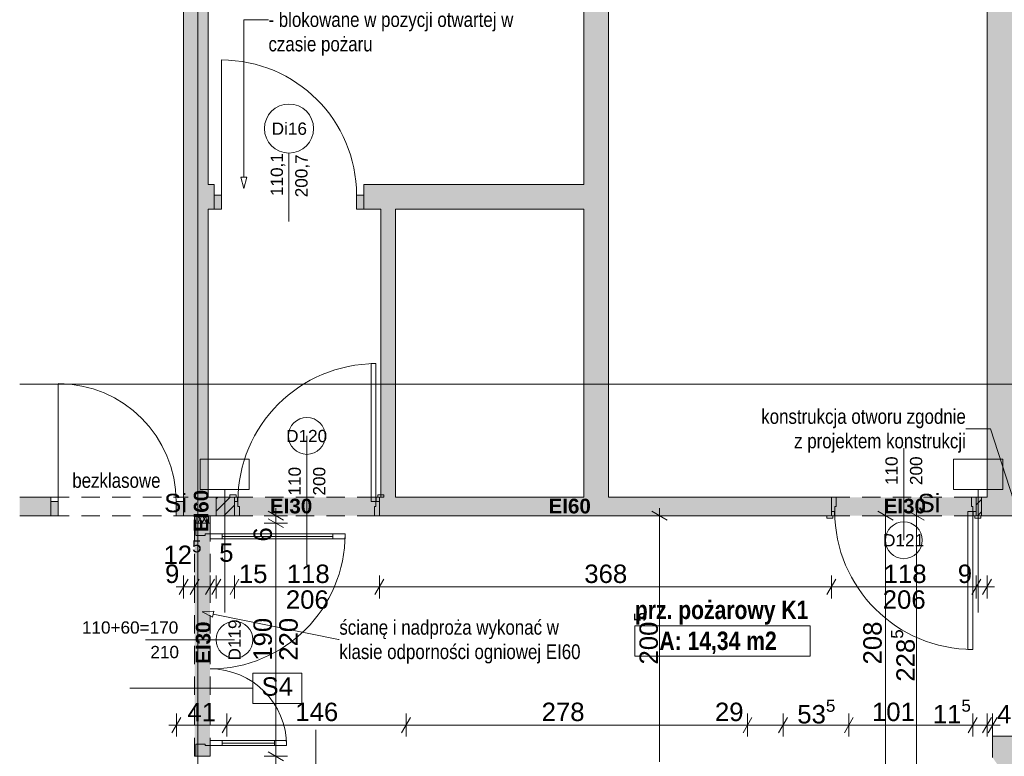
# Paper-space layout 'A-39 RZUT - PIĘTRO 9' of a CAD drawing. Header units: millimetres. Extents: x 0 to 1767, y 0 to 586.
# Tile 16 of 20: x 550 to 710, y 270 to 390. Entities that reach past the tile are written whole.
import ezdxf
from ezdxf.xclip import XClip

# ---------------------------------------------------------------- set-up
doc = ezdxf.new("R2010")
doc.units = ezdxf.units.MM
doc.header["$MEASUREMENT"] = 0
doc.header["$XCLIPFRAME"] = 0
doc.linetypes.add('DASHDOTX2', pattern=[1000, 500, -250, 0, -250])
doc.linetypes.add('Przer. długie kreski', pattern=[2.5, 1.5, -1])
for name, color, linetype, lineweight, true_color in [('A_opis ścian_Nr_pióra__19', 7, 'Continuous', 5, 0x191919), ('A_opis_Nr_pióra__10', 7, 'Continuous', 13, 0x4b4b4b), ('A_opis_Nr_pióra__255', 7, 'Continuous', 15, 0x242424), ('A_opis_Nr_pióra__8', 7, 'Continuous', 13, 0x4c4c4c), ('A_osie_Nr_pióra__16', 7, 'Continuous', 5, 0x0f0f0f), ('A_ppoż proj_Nr_pióra__8', 7, 'Continuous', 13, 0x4c4c4c), ('A_ppoż_Nr_pióra__8', 7, 'Continuous', 13, 0x4c4c4c), ('A_ściany proj_Nr_pióra__21', 7, 'Continuous', 5, 0xb0b0b0), ('A_ściany_Nr_pióra__10', 7, 'Continuous', 13, 0x4b4b4b)]:
    doc.layers.add(name, color=color, linetype=linetype, lineweight=lineweight, true_color=true_color)
for name, color, linetype in [('A_podrys', 7, 'Continuous'), ('A_ppoż proj', 7, 'Continuous'), ('A_ściany', 7, 'Continuous'), ('A_ściany proj', 7, 'Continuous'), ('Drzwi Archicad', 7, 'Continuous')]:
    doc.layers.add(name, color=color, linetype=linetype)
for name, color, linetype, lineweight in [('A_strefy_Nr_pióra__1', 7, 'Continuous', 20), ('A_wymiary_Nr_pióra__1', 7, 'Continuous', 20), ('A_wymiary_Nr_pióra__2', 8, 'Continuous', 13), ('A_ściany proj_Nr_pióra__1', 7, 'Continuous', 20), ('A_ściany_Nr_pióra__1', 7, 'Continuous', 20), ('Drzwi Archicad_Nr_pióra__1', 7, 'Continuous', 20), ('Drzwi Archicad_Nr_pióra__3', 252, 'Continuous', 13), ('Znaczniki drzwi Archicada_Nr_pióra__3', 252, 'Continuous', 13)]:
    doc.layers.add(name, color=color, linetype=linetype, lineweight=lineweight)
doc.styles.add('STYL_AUTOMATYCZNY_1', font='arial.ttf')
doc.styles.add('STYL_AUTOMATYCZNY_2', font='ARIALN.TTF')
doc.styles.add('STYL_AUTOMATYCZNY_3', font='arial.ttf')
doc.styles.add('STYL_AUTOMATYCZNY_4', font='arial.ttf')
doc.styles.add('STYL_AUTOMATYCZNY_5', font='arial.ttf')
doc.styles.add('STYL_AUTOMATYCZNY_6', font='ARIALN.TTF')
pattern_1 = [(0, (-3499.6302, -631.401), (0, 2), [0, -2])]
pattern_2 = [(45, (-3499.6302, -631.401), (-0.9899495, 0.9899495), [])]

# ---------------------------------------------------------------- blocks, each defined once
blk = doc.blocks.new('Rysunek_2_2', base_point=(-3499.63, -631.4))
at = {"layer": 'A_ppoż proj', "linetype": 'Continuous', "lineweight": 0, "true_color": 0x121212}
for points in [[(581.98, 312.33), (581.98, 309.33), (608.54, 309.33), (608.54, 312.33)], [(682.14, 312.33), (682.14, 309.33), (706.6, 309.33), (706.6, 312.33)], [(580.96, 309.33), (578.46, 309.33), (578.46, 270.13), (580.96, 270.13)]]:
    blk.add_hatch(color=250, dxfattribs=at).paths.add_polyline_path(points)
at = {"layer": 'A_ściany', "linetype": 'Continuous', "lineweight": 0, "true_color": 0x000000}
for points in [[(645.85, 312.33), (645.85, 446.37), (641.86, 438.57), (641.86, 312.33)], [(707.5, 436.87), (707.5, 309.33), (718.1, 309.33), (718.1, 446.37)], [(580.65, 312.33), (580.65, 438.37), (576.66, 438.37), (576.66, 312.33)], [(580.65, 359.29), (581.62, 359.29), (581.62, 363.28), (580.65, 363.28)], [(606.02, 359.29), (641.86, 359.29), (641.86, 363.28), (606.02, 363.28)], [(611.19, 312.33), (611.19, 359.29), (608.79, 359.29), (608.79, 312.33)], [(555.04, 312.33), (549.97, 312.33), (549.97, 309.33), (555.04, 309.33)], [(576.66, 309.33), (581.98, 309.33), (581.98, 312.33), (576.66, 312.33)], [(682.14, 312.33), (608.54, 312.33), (608.54, 309.33), (682.14, 309.33)], [(706.6, 309.33), (707.5, 309.33), (707.5, 312.33), (706.6, 312.33)], [(708.4, 273.39), (708.4, 269.93), (718.1, 256.13), (718.1, 273.39)]]:
    blk.add_hatch(color=18, dxfattribs=at).paths.add_polyline_path(points)
at = {"layer": 'A_ściany proj', "linetype": 'Continuous', "lineweight": 0, "true_color": 0x000000}
h = blk.add_hatch(dxfattribs=at)
h.set_pattern_fill('bloczki_ceramiczne_0002', color=18, style=0, pattern_type=2)
h.set_pattern_definition(pattern_2)
h.paths.add_polyline_path([(581.98, 309.33), (584.94, 309.33), (584.94, 312.33), (581.98, 312.33)])
h = blk.add_hatch(dxfattribs=at)
h.set_pattern_fill('bloczki_ceramiczne_0002', color=18, style=0, pattern_type=2)
h.set_pattern_definition(pattern_2)
h.paths.add_polyline_path([(705.74, 309.33), (706.6, 309.33), (706.6, 312.33), (705.74, 312.33)])
at = {"layer": 'A_ściany proj', "linetype": 'Continuous', "lineweight": 0, "true_color": 0x4b4b4b}
h = blk.add_hatch(dxfattribs=at)
h.set_pattern_fill('gypsum_0002', color=251, style=0, pattern_type=2)
h.set_pattern_definition(pattern_1)
h.paths.add_polyline_path([(578.46, 309.33), (578.46, 308.13), (578.71, 308.13), (578.71, 309.33)])
h = blk.add_hatch(dxfattribs=at)
h.set_pattern_fill('gypsum_0002', color=251, style=0, pattern_type=2)
h.set_pattern_definition(pattern_1)
h.paths.add_polyline_path([(578.71, 308.13), (578.96, 308.13), (578.96, 309.33), (578.71, 309.33)])
h = blk.add_hatch(dxfattribs=at)
h.set_pattern_fill('batt_insulation_0002', color=251, style=0, pattern_type=2)
h.set_pattern_definition([(60, (-3499.6302, -631.40095), (-0.51961524, 0.3), []), (120, (-3499.6302, -631.40095), (0.51961524, 0.3), [])])
h.paths.add_polyline_path([(578.96, 308.13), (580.46, 308.13), (580.46, 309.33), (578.96, 309.33)])
h = blk.add_hatch(dxfattribs=at)
h.set_pattern_fill('gypsum_0002', color=251, style=0, pattern_type=2)
h.set_pattern_definition(pattern_1)
h.paths.add_polyline_path([(580.46, 308.13), (580.71, 308.13), (580.71, 309.33), (580.46, 309.33)])
h = blk.add_hatch(dxfattribs=at)
h.set_pattern_fill('gypsum_0002', color=251, style=0, pattern_type=2)
h.set_pattern_definition(pattern_1)
h.paths.add_polyline_path([(580.71, 308.13), (580.96, 308.13), (580.96, 309.33), (580.71, 309.33)])
at = {"layer": 'Drzwi Archicad', "linetype": 'Continuous', "lineweight": 0, "true_color": 0xfdfdfd}
for points in [[(581.62, 361.59), (581.62, 359.29), (582.82, 359.29), (582.82, 361.59)], [(606.02, 359.29), (606.02, 361.59), (604.82, 361.59), (604.82, 359.29)], [(555.04, 311.63), (555.04, 309.33), (556.24, 309.33), (556.24, 311.63)], [(576.66, 309.33), (576.66, 311.63), (575.46, 311.63), (575.46, 309.33)]]:
    blk.add_hatch(color=7, dxfattribs=at).paths.add_polyline_path(points)
at = {"layer": 'A_opis ścian_Nr_pióra__19', "color": 250, "linetype": 'Continuous', "lineweight": 5, "ltscale": 2, "true_color": 0x191919}
for p, q in [((587.36, 318.54), (579.36, 318.54)), ((579.36, 318.54), (579.36, 313.59)), ((587.36, 313.59), (587.36, 318.54)), ((710.05, 318.54), (702.05, 318.54)), ((702.05, 318.54), (702.05, 313.59)), ((710.05, 313.59), (710.05, 318.54)), ((579.36, 313.59), (587.36, 313.59)), ((583.36, 313.59), (583.36, 293.59)), ((702.05, 313.59), (710.05, 313.59)), ((706.05, 313.59), (706.05, 293.59)), ((595.91, 283.69), (587.91, 283.69)), ((587.91, 283.69), (587.91, 278.74)), ((595.91, 278.74), (595.91, 283.69)), ((587.91, 281.23), (567.91, 281.23)), ((587.91, 278.74), (595.91, 278.74))]:
    blk.add_line(p, q, dxfattribs=at)
at = {"layer": 'A_opis_Nr_pióra__255', "color": 250, "linetype": 'Continuous', "lineweight": 15, "ltscale": 2, "true_color": 0x242424}
for p, q in [((586.46, 364.51), (586.46, 390.15)), ((586.46, 390.15), (590.48, 390.15)), ((585.96, 364.51), (586.96, 364.51)), ((586.46, 362.65), (585.96, 364.51)), ((586.46, 362.65), (586.96, 364.51)), ((708.06, 323.5), (704.04, 323.5)), ((713.71, 306.06), (708.06, 323.5)), ((579.67, 293.67), (581.59, 293.78)), ((579.67, 293.67), (581.39, 292.8)), ((581.59, 293.78), (581.39, 292.8)), ((581.49, 293.29), (601.86, 289.14)), ((601.86, 289.14), (602.02, 289.14))]:
    blk.add_line(p, q, dxfattribs=at)
at = {"layer": 'A_osie_Nr_pióra__16', "color": 250, "linetype": 'DASHDOTX2', "lineweight": 5, "ltscale": 2, "true_color": 0x0f0f0f}
for p, q in [((578.96, 425.66), (578.96, 126.75)), ((727.4, 330.75), (549.97, 330.75))]:
    blk.add_line(p, q, dxfattribs=at)
at = {"layer": 'A_strefy_Nr_pióra__1', "color": 7, "linetype": 'Continuous', "lineweight": 20, "ltscale": 2}
for p, q in [((650.14, 291.38), (650.14, 286.44)), ((650.14, 291.38), (678.71, 291.38)), ((678.71, 291.38), (678.71, 286.44)), ((650.14, 286.44), (678.71, 286.44))]:
    blk.add_line(p, q, dxfattribs=at)
at = {"layer": 'A_wymiary_Nr_pióra__1', "color": 7, "linetype": 'Continuous', "lineweight": 20, "ltscale": 2}
for p, q in [((590.43, 310.05), (592.93, 308.61)), ((655.4, 308.61), (652.9, 310.05)), ((692.23, 308.61), (689.73, 310.05)), ((697.23, 308.61), (694.73, 310.05)), ((592.93, 307.41), (590.43, 308.85)), ((577.38, 298.98), (575.93, 296.48)), ((579.19, 298.98), (577.74, 296.48)), ((581.69, 298.98), (580.24, 296.48)), ((582.7, 298.98), (581.26, 296.48)), ((585.66, 298.98), (584.22, 296.48)), ((609.26, 298.98), (607.82, 296.48)), ((682.86, 298.98), (681.42, 296.48)), ((706.46, 298.98), (705.02, 296.48)), ((706.78, 296.48), (708.22, 298.98)), ((576.2, 276.48), (574.76, 273.98)), ((584.4, 276.48), (582.96, 273.98)), ((613.6, 276.48), (612.16, 273.98)), ((669.2, 276.48), (667.76, 273.98)), ((675, 276.48), (673.56, 273.98)), ((685.7, 276.48), (684.26, 273.98)), ((705.88, 276.48), (704.44, 273.98)), ((706.78, 273.98), (708.22, 276.48)), ((709.12, 276.48), (707.68, 273.98)), ((590.43, 270.85), (592.93, 269.41))]:
    blk.add_line(p, q, dxfattribs=at)
at = {"layer": 'A_wymiary_Nr_pióra__2', "color": 8, "linetype": 'Continuous', "lineweight": 13, "ltscale": 2}
for p, q in [((591.68, 309.33), (591.68, 310.55)), ((654.15, 309.33), (654.15, 310.55)), ((690.98, 309.33), (690.98, 310.55)), ((695.98, 309.33), (695.98, 310.55)), ((593.56, 309.33), (589.8, 309.33)), ((593.56, 308.13), (589.8, 308.13)), ((591.68, 308.13), (591.68, 309.33)), ((591.68, 270.13), (591.68, 308.13)), ((656.03, 309.33), (652.28, 309.33)), ((654.15, 269.23), (654.15, 309.33)), ((692.86, 309.33), (689.11, 309.33)), ((690.98, 267.73), (690.98, 309.33)), ((697.85, 309.33), (694.11, 309.33)), ((695.98, 263.63), (695.98, 309.33)), ((576.66, 295.86), (576.66, 299.61)), ((578.46, 295.86), (578.46, 299.61)), ((580.96, 295.86), (580.96, 299.61)), ((581.98, 295.86), (581.98, 299.61)), ((584.94, 295.86), (584.94, 299.61)), ((608.54, 295.86), (608.54, 299.61)), ((682.14, 295.86), (682.14, 299.61)), ((705.74, 295.86), (705.74, 299.61)), ((707.5, 295.86), (707.5, 299.61)), ((575.43, 297.73), (576.66, 297.73)), ((576.66, 297.73), (578.46, 297.73)), ((578.46, 297.73), (580.96, 297.73)), ((580.96, 297.73), (581.98, 297.73)), ((581.98, 297.73), (584.94, 297.73)), ((584.94, 297.73), (608.54, 297.73)), ((608.54, 297.73), (682.14, 297.73)), ((682.14, 297.73), (705.74, 297.73)), ((705.74, 297.73), (707.5, 297.73)), ((707.5, 297.73), (708.72, 297.73)), ((575.48, 273.35), (575.48, 277.1)), ((583.68, 273.35), (583.68, 277.1)), ((612.88, 273.35), (612.88, 277.1)), ((668.48, 273.35), (668.48, 277.1)), ((674.28, 273.35), (674.28, 277.1)), ((684.98, 273.35), (684.98, 277.1)), ((705.16, 273.35), (705.16, 277.1)), ((707.5, 273.35), (707.5, 277.1)), ((708.4, 273.35), (708.4, 277.1)), ((574.26, 275.23), (575.48, 275.23)), ((575.48, 275.23), (583.68, 275.23)), ((583.68, 275.23), (612.88, 275.23)), ((612.88, 275.23), (668.48, 275.23)), ((668.48, 275.23), (674.28, 275.23)), ((674.28, 275.23), (684.98, 275.23)), ((684.98, 275.23), (705.16, 275.23)), ((705.16, 275.23), (707.5, 275.23)), ((707.5, 275.23), (708.4, 275.23)), ((708.4, 275.23), (709.62, 275.23)), ((593.56, 270.13), (589.8, 270.13)), ((591.68, 259.63), (591.68, 270.13))]:
    blk.add_line(p, q, dxfattribs=at)
at = {"layer": 'A_ściany proj_Nr_pióra__1', "color": 7, "linetype": 'Continuous', "lineweight": 20, "ltscale": 2, "flags": 128}
for points in [[(584.94, 312.33), (581.98, 312.33)], [(581.98, 312.33), (581.98, 309.33)], [(584.94, 309.33), (584.94, 312.33)], [(706.6, 312.33), (705.74, 312.33)], [(705.74, 312.33), (705.74, 309.33)], [(706.6, 309.33), (706.6, 312.33)], [(578.46, 309.33), (578.46, 308.13)], [(580.96, 308.13), (580.96, 309.33)], [(581.98, 309.33), (584.94, 309.33)], [(705.74, 309.33), (706.6, 309.33)]]:
    blk.add_lwpolyline(points, dxfattribs=at)
at = {"layer": 'A_ściany proj_Nr_pióra__21', "color": 253, "linetype": 'Continuous', "lineweight": 5, "ltscale": 2, "true_color": 0xb0b0b0}
for p, q in [((578.66, 308.13), (578.46, 308.13)), ((578.71, 308.13), (578.66, 308.13)), ((578.71, 309.33), (578.71, 308.13)), ((578.96, 308.13), (578.71, 308.13)), ((578.96, 309.33), (578.96, 308.13)), ((580.46, 308.13), (578.96, 308.13)), ((580.46, 308.13), (580.46, 309.33)), ((580.71, 308.13), (580.46, 308.13)), ((580.71, 308.13), (580.71, 309.33)), ((580.96, 308.13), (580.71, 308.13)), ((578.66, 270.13), (578.46, 270.13)), ((578.71, 270.13), (578.66, 270.13)), ((578.96, 270.13), (578.71, 270.13)), ((580.46, 270.13), (578.96, 270.13)), ((580.71, 270.13), (580.46, 270.13)), ((580.96, 270.13), (580.71, 270.13))]:
    blk.add_line(p, q, dxfattribs=at)
at = {"layer": 'A_ściany proj_Nr_pióra__21', "color": 253, "linetype": 'Continuous', "lineweight": 5, "ltscale": 2, "true_color": 0xb0b0b0, "flags": 128}
for points in [[(578.46, 309.33), (578.71, 309.33)], [(578.71, 309.33), (578.96, 309.33)], [(578.96, 309.33), (580.46, 309.33)], [(580.46, 309.33), (580.71, 309.33)], [(580.71, 309.33), (580.96, 309.33)]]:
    blk.add_lwpolyline(points, dxfattribs=at)
at = {"layer": 'A_ściany_Nr_pióra__1', "color": 7, "linetype": 'Continuous', "lineweight": 20, "ltscale": 2}
for p, q in [((581.62, 363.28), (580.88, 363.28)), ((581.62, 361.59), (581.62, 363.28)), ((606.02, 363.28), (606.76, 363.28)), ((606.02, 361.59), (606.02, 363.28)), ((581.62, 359.29), (581.62, 361.59)), ((606.02, 359.29), (606.02, 361.59)), ((581.62, 359.29), (580.68, 359.29)), ((606.02, 359.29), (606.96, 359.29)), ((555.04, 312.33), (554.3, 312.33)), ((555.04, 311.63), (555.04, 312.33)), ((555.04, 309.33), (555.04, 311.63)), ((576.66, 312.33), (577.4, 312.33)), ((576.66, 311.63), (576.66, 312.33)), ((576.66, 309.33), (576.66, 311.63)), ((584.94, 312.33), (584.2, 312.33)), ((584.94, 311.63), (584.94, 312.33)), ((584.94, 309.33), (584.94, 311.63)), ((608.54, 312.33), (609.28, 312.33)), ((608.54, 311.63), (608.54, 312.33)), ((608.54, 309.33), (608.54, 311.63)), ((682.14, 312.33), (682.14, 310.03)), ((705.74, 312.33), (705.74, 310.03)), ((682.14, 310.03), (682.14, 309.33)), ((705.74, 310.03), (705.74, 309.33)), ((555.04, 309.33), (554.1, 309.33)), ((576.66, 309.33), (577.6, 309.33)), ((682.14, 309.33), (681.4, 309.33)), ((705.74, 309.33), (706.48, 309.33))]:
    blk.add_line(p, q, dxfattribs=at)
at = {"layer": 'A_ściany_Nr_pióra__1', "color": 7, "linetype": 'Continuous', "lineweight": 20, "ltscale": 2, "flags": 128}
for points in [[(645.85, 312.33), (645.85, 446.37)], [(576.66, 438.37), (576.66, 312.33)], [(580.65, 363.28), (580.65, 438.37)], [(641.86, 438.57), (641.86, 363.28)], [(707.5, 436.87), (707.5, 312.33)], [(581.62, 363.28), (580.65, 363.28)], [(641.86, 363.28), (606.02, 363.28)], [(580.65, 312.33), (580.65, 359.29)], [(580.65, 359.29), (581.62, 359.29)], [(606.02, 359.29), (608.79, 359.29)], [(608.79, 359.29), (608.79, 312.33)], [(611.19, 312.33), (611.19, 359.29)], [(611.19, 359.29), (641.86, 359.29)], [(641.86, 359.29), (641.86, 312.33)], [(555.04, 312.33), (549.97, 312.33)], [(581.98, 312.33), (580.65, 312.33)], [(581.98, 309.33), (581.98, 312.33)], [(608.79, 312.33), (608.54, 312.33)], [(641.86, 312.33), (611.19, 312.33)], [(682.14, 312.33), (645.85, 312.33)], [(682.14, 309.33), (682.14, 312.33)], [(707.5, 312.33), (706.6, 312.33)], [(706.6, 312.33), (706.6, 309.33)], [(549.97, 309.33), (555.04, 309.33)], [(576.66, 309.33), (581.98, 309.33)], [(608.54, 309.33), (682.14, 309.33)], [(706.6, 309.33), (707.5, 309.33)], [(707.5, 309.33), (713.7, 309.33)], [(708.4, 273.39), (708.4, 269.93)], [(713.7, 273.39), (708.4, 273.39)]]:
    blk.add_lwpolyline(points, dxfattribs=at)
at = {"layer": 'A_ściany_Nr_pióra__10', "color": 251, "linetype": 'Przer. długie kreski', "lineweight": 13, "ltscale": 2, "true_color": 0x4b4b4b}
for p, q in [((555.04, 312.33), (576.66, 312.33)), ((555.04, 309.33), (576.66, 309.33))]:
    blk.add_line(p, q, dxfattribs=at)
at = {"layer": 'Drzwi Archicad_Nr_pióra__1', "color": 7, "linetype": 'Continuous', "lineweight": 20, "ltscale": 2}
for p, q in [((582.82, 361.59), (582.82, 383.59)), ((581.62, 363.28), (580.88, 363.28)), ((581.62, 363.28), (580.88, 363.28)), ((581.62, 361.59), (581.62, 363.28)), ((581.62, 361.59), (581.62, 363.28)), ((606.02, 361.59), (606.02, 363.28)), ((606.02, 361.59), (606.02, 363.28)), ((606.02, 363.28), (606.76, 363.28)), ((606.02, 363.28), (606.76, 363.28)), ((581.62, 361.59), (582.82, 361.59)), ((581.62, 359.29), (581.62, 361.59)), ((581.62, 359.29), (581.62, 361.59)), ((581.62, 359.29), (581.62, 361.59)), ((582.82, 361.59), (582.82, 359.29)), ((604.82, 359.29), (604.82, 361.59)), ((604.82, 361.59), (606.02, 361.59)), ((606.02, 361.59), (606.02, 359.29)), ((606.02, 359.29), (606.02, 361.59)), ((606.02, 359.29), (606.02, 361.59)), ((581.62, 359.29), (580.68, 359.29)), ((581.62, 359.29), (580.68, 359.29)), ((582.82, 359.29), (581.62, 359.29)), ((606.02, 359.29), (604.82, 359.29)), ((606.02, 359.29), (606.96, 359.29)), ((606.02, 359.29), (606.96, 359.29)), ((556.24, 311.63), (556.24, 330.84)), ((555.04, 312.33), (554.3, 312.33)), ((555.04, 312.33), (554.3, 312.33)), ((555.04, 311.63), (555.04, 312.33)), ((555.04, 311.63), (555.04, 312.33)), ((555.04, 311.63), (556.24, 311.63)), ((555.04, 309.33), (555.04, 311.63)), ((555.04, 309.33), (555.04, 311.63)), ((555.04, 309.33), (555.04, 311.63)), ((556.24, 311.63), (556.24, 309.33)), ((575.46, 309.33), (575.46, 311.63)), ((575.46, 311.63), (576.66, 311.63)), ((576.66, 311.63), (576.66, 312.33)), ((576.66, 311.63), (576.66, 312.33)), ((576.66, 312.33), (577.4, 312.33)), ((576.66, 312.33), (577.4, 312.33)), ((576.66, 311.63), (576.66, 309.33)), ((576.66, 309.33), (576.66, 311.63)), ((576.66, 309.33), (576.66, 311.63)), ((555.04, 309.33), (554.1, 309.33)), ((555.04, 309.33), (554.1, 309.33)), ((556.24, 309.33), (555.04, 309.33)), ((576.66, 309.33), (575.46, 309.33)), ((576.66, 309.33), (577.6, 309.33)), ((576.66, 309.33), (577.6, 309.33))]:
    blk.add_line(p, q, dxfattribs=at)
for centre, radius in [((582.82, 361.59), 22), ((556.24, 311.63), 19.22)]:
    blk.add_arc(centre, radius, 0, 90, dxfattribs=at)
at = {"layer": 'Drzwi Archicad_Nr_pióra__3', "color": 252, "linetype": 'Continuous', "lineweight": 13, "ltscale": 2}
for p, q in [((607.18, 311.63), (607.18, 334.11)), ((607.18, 334.11), (607.98, 334.11)), ((607.98, 334.11), (607.98, 311.63)), ((585.2, 312.71), (584.2, 312.71)), ((584.2, 312.71), (584.2, 312.33)), ((585.2, 312.33), (585.2, 312.71)), ((609.28, 312.71), (608.28, 312.71)), ((608.28, 312.71), (608.28, 312.33)), ((609.28, 312.33), (609.28, 312.71)), ((584.2, 312.33), (585.2, 312.33)), ((584.94, 312.33), (584.2, 312.33)), ((584.94, 312.33), (584.2, 312.33)), ((585.44, 312.33), (584.94, 312.33)), ((584.94, 312.33), (584.94, 311.63)), ((584.94, 311.63), (584.94, 312.33)), ((584.94, 311.63), (584.94, 312.33)), ((584.94, 311.63), (585.44, 311.63)), ((585.5, 311.63), (584.94, 311.63)), ((584.94, 311.63), (584.94, 309.33)), ((584.94, 309.33), (584.94, 311.63)), ((584.94, 309.33), (584.94, 311.63)), ((585.44, 311.63), (585.44, 312.33)), ((585.5, 310.83), (585.5, 311.63)), ((607.98, 311.63), (607.18, 311.63)), ((608.54, 311.63), (607.98, 311.63)), ((607.98, 311.63), (607.98, 310.83)), ((608.54, 312.33), (608.04, 312.33)), ((608.04, 312.33), (608.04, 311.63)), ((608.04, 311.63), (608.54, 311.63)), ((608.28, 312.33), (609.28, 312.33)), ((608.54, 311.63), (608.54, 312.33)), ((608.54, 311.63), (608.54, 312.33)), ((608.54, 311.63), (608.54, 312.33)), ((608.54, 312.33), (609.28, 312.33)), ((608.54, 312.33), (609.28, 312.33)), ((608.54, 309.33), (608.54, 311.63)), ((608.54, 309.33), (608.54, 311.63)), ((608.54, 309.33), (608.54, 311.63)), ((682.14, 310.03), (682.14, 312.33)), ((682.14, 312.33), (682.94, 312.33)), ((682.14, 312.33), (682.14, 310.03)), ((682.14, 312.33), (682.14, 310.03)), ((682.94, 312.33), (682.94, 310.83)), ((704.94, 310.83), (704.94, 312.33)), ((704.94, 312.33), (705.74, 312.33)), ((705.74, 312.33), (705.74, 310.03)), ((705.74, 312.33), (705.74, 310.03)), ((705.74, 312.33), (705.74, 310.03)), ((585.74, 310.83), (585.5, 310.83)), ((585.74, 309.33), (585.74, 310.83)), ((607.98, 310.83), (607.74, 310.83)), ((607.74, 310.83), (607.74, 309.33)), ((682.14, 309.33), (682.14, 310.03)), ((682.14, 310.03), (682.64, 310.03)), ((682.7, 310.03), (682.14, 310.03)), ((682.14, 310.03), (682.14, 309.33)), ((682.14, 310.03), (682.14, 309.33)), ((682.64, 310.03), (682.64, 309.33)), ((682.94, 310.83), (682.7, 310.83)), ((682.7, 310.83), (682.7, 310.03)), ((705.18, 310.03), (704.38, 310.03)), ((704.38, 310.03), (704.38, 287.55)), ((705.18, 310.83), (704.94, 310.83)), ((705.18, 310.03), (705.18, 310.83)), ((705.74, 310.03), (705.18, 310.03)), ((705.18, 287.55), (705.18, 310.03)), ((705.24, 309.33), (705.24, 310.03)), ((705.24, 310.03), (705.74, 310.03)), ((705.74, 310.03), (705.74, 309.33)), ((705.74, 310.03), (705.74, 309.33)), ((705.74, 310.03), (705.74, 309.33)), ((578.66, 308.13), (578.46, 308.13)), ((578.66, 308.13), (580.96, 308.13)), ((578.66, 306.13), (578.66, 308.13)), ((578.71, 308.13), (578.66, 308.13)), ((578.71, 308.13), (578.66, 308.13)), ((578.96, 308.13), (578.71, 308.13)), ((578.96, 308.13), (578.71, 308.13)), ((580.46, 308.13), (578.96, 308.13)), ((580.46, 308.13), (578.96, 308.13)), ((580.71, 308.13), (580.46, 308.13)), ((580.71, 308.13), (580.46, 308.13)), ((580.96, 308.13), (580.71, 308.13)), ((580.96, 308.13), (580.71, 308.13)), ((580.96, 308.13), (580.96, 306.37)), ((584.94, 309.33), (585.74, 309.33)), ((607.74, 309.33), (608.54, 309.33)), ((681.4, 308.95), (681.4, 309.33)), ((681.4, 309.33), (682.4, 309.33)), ((682.14, 309.33), (681.4, 309.33)), ((682.14, 309.33), (681.4, 309.33)), ((682.4, 308.95), (681.4, 308.95)), ((682.64, 309.33), (682.14, 309.33)), ((682.4, 309.33), (682.4, 308.95)), ((705.74, 309.33), (705.24, 309.33)), ((705.48, 309.33), (706.48, 309.33)), ((705.48, 308.95), (705.48, 309.33)), ((706.48, 308.95), (705.48, 308.95)), ((705.74, 309.33), (706.48, 309.33)), ((705.74, 309.33), (706.48, 309.33)), ((706.48, 309.33), (706.48, 308.95)), ((580.96, 306.37), (580.16, 306.37)), ((580.16, 306.37), (580.16, 306.13)), ((582.96, 306.37), (580.96, 306.37)), ((580.96, 306.37), (580.96, 305.57)), ((582.96, 305.57), (582.96, 306.37)), ((602.96, 306.37), (600.96, 306.37)), ((600.96, 306.37), (600.96, 305.57)), ((602.96, 305.57), (602.96, 306.37)), ((580.16, 306.13), (578.66, 306.13)), ((580.96, 305.57), (582.96, 305.57)), ((600.96, 305.97), (582.96, 305.97)), ((600.96, 305.57), (602.96, 305.57)), ((704.38, 287.55), (705.18, 287.55)), ((580.96, 272.69), (582.96, 272.69)), ((580.96, 271.89), (580.96, 272.69)), ((582.96, 272.69), (582.96, 271.89)), ((591.44, 271.89), (591.44, 272.69)), ((591.44, 272.69), (593.44, 272.69)), ((593.44, 272.69), (593.44, 271.89)), ((578.66, 272.13), (580.16, 272.13)), ((578.66, 270.13), (578.66, 272.13)), ((580.16, 272.13), (580.16, 271.89)), ((580.16, 271.89), (580.96, 271.89)), ((580.96, 271.89), (580.96, 270.13)), ((582.96, 271.89), (580.96, 271.89)), ((591.44, 272.29), (582.96, 272.29)), ((593.44, 271.89), (591.44, 271.89)), ((578.66, 270.13), (578.46, 270.13)), ((580.96, 270.13), (578.66, 270.13)), ((578.71, 270.13), (578.66, 270.13)), ((578.71, 270.13), (578.66, 270.13)), ((578.96, 270.13), (578.71, 270.13)), ((578.96, 270.13), (578.71, 270.13)), ((580.46, 270.13), (578.96, 270.13)), ((580.46, 270.13), (578.96, 270.13)), ((580.71, 270.13), (580.46, 270.13)), ((580.71, 270.13), (580.46, 270.13)), ((580.96, 270.13), (580.71, 270.13)), ((580.96, 270.13), (580.71, 270.13))]:
    blk.add_line(p, q, dxfattribs=at)
at = {"layer": 'Drzwi Archicad_Nr_pióra__3', "color": 252, "linetype": 'Przer. długie kreski', "lineweight": 13, "ltscale": 2}
for p, q in [((584.94, 312.33), (608.54, 312.33)), ((682.14, 312.33), (705.74, 312.33)), ((578.46, 270.13), (578.46, 308.13)), ((580.96, 270.13), (580.96, 308.13)), ((584.94, 309.33), (608.54, 309.33)), ((682.14, 309.33), (705.74, 309.33))]:
    blk.add_line(p, q, dxfattribs=at)
at = {"layer": 'Drzwi Archicad_Nr_pióra__3', "color": 252, "linetype": 'Continuous', "lineweight": 13, "ltscale": 2, "flags": 128}
for points in [[(600.96, 306.37), (582.96, 306.37), (582.96, 305.97), (600.96, 305.97)], [(600.96, 305.97), (582.96, 305.97), (582.96, 305.57), (600.96, 305.57)], [(591.44, 272.29), (582.96, 272.29), (582.96, 272.69), (591.44, 272.69)], [(591.44, 271.89), (582.96, 271.89), (582.96, 272.29), (591.44, 272.29)]]:
    blk.add_lwpolyline(points, close=True, dxfattribs=at)
at = {"layer": 'Drzwi Archicad_Nr_pióra__3', "color": 252, "linetype": 'Continuous', "lineweight": 13, "ltscale": 2}
for centre, radius, start, end in [((607.98, 311.63), 22.48, 90, 180), ((705.18, 310.03), 22.48, 180, 270), ((580.96, 306.37), 22, 270, 0), ((580.96, 271.89), 12.48, 0, 90)]:
    blk.add_arc(centre, radius, start, end, dxfattribs=at)
at = {"layer": 'Znaczniki drzwi Archicada_Nr_pióra__3', "color": 252, "linetype": 'Continuous', "lineweight": 13, "ltscale": 2}
for p, q in [((593.82, 368.41), (593.82, 357.27)), ((596.74, 322.33), (596.74, 301.33)), ((693.94, 305.33), (693.94, 320.33)), ((584.96, 289.13), (570.46, 289.13)), ((598.18, 252.13), (598.18, 274.47))]:
    blk.add_line(p, q, dxfattribs=at)
at = {"layer": 'Znaczniki drzwi Archicada_Nr_pióra__3', "color": 252, "linetype": 'Continuous', "lineweight": 13, "ltscale": 2, "flags": 128}
for points in [[(599.74, 322.33, 1), (593.74, 322.33, 1)], [(690.94, 305.33, 1), (696.94, 305.33, 1)], [(584.96, 286.13, 1), (584.96, 292.13, 1)]]:
    blk.add_lwpolyline(points, format="xyb", close=True, dxfattribs=at)
at = {"layer": 'Znaczniki drzwi Archicada_Nr_pióra__3', "color": 252, "linetype": 'Continuous', "lineweight": 13, "ltscale": 2}
for start, end in [(0, 180), (180, 0)]:
    blk.add_arc((593.82, 372.41), 4, start, end, dxfattribs=at)
at = {"layer": 'A_opis ścian_Nr_pióra__19', "color": 250, "linetype": 'Continuous', "lineweight": 5, "true_color": 0x191919, "char_height": 3, "attachment_point": 2, "style": 'STYL_AUTOMATYCZNY_1'}
for s, insert in [('\\A1;{\\pqc;\\fArial|b0|i0|c238|p0;\\W1.000000;S\\fArial|b0|i0|c238|p0;\\W1.000000;i}', (575.36, 312.9)), ('\\A1;{\\pqc;\\fArial|b0|i0|c238|p0;\\W1.000000;S\\fArial|b0|i0|c238|p0;\\W1.000000;i}', (698.05, 312.9)), ('\\A1;{\\pqc;\\fArial|b0|i0|c238|p0;\\W1.000000;S4}', (591.91, 283.01))]:
    blk.add_mtext(s, dxfattribs=dict(at, insert=insert))
at = {"layer": 'A_opis_Nr_pióra__10', "color": 251, "linetype": 'Continuous', "lineweight": 13, "true_color": 0x4b4b4b, "char_height": 2.4, "attachment_point": 4, "style": 'STYL_AUTOMATYCZNY_2'}
for s, insert, width, line_spacing_factor in [('\\A1;{\\pql;\\fArial Narrow|b0|i0|c238|p0;\\W1.000000;drzwi podłączyć do systemu SSP - blokowane w pozycji otwartej w czasie pożaru}', (590.48, 389.81), 40.5539, 0.993869), ('\\A1;{\\pql;\\fArial Narrow|b0|i0|c238|p0;\\W1.000000;ścianę i nadproża wykonać w klasie odporności ogniowej EI60}', (602.02, 288.8), 40.9851, 0.992932)]:
    blk.add_mtext(s, dxfattribs=dict(at, insert=insert, width=width, line_spacing_factor=line_spacing_factor))
at = {"layer": 'A_opis_Nr_pióra__8', "color": 251, "linetype": 'Continuous', "lineweight": 13, "true_color": 0x4c4c4c, "insert": (704.04, 323.15), "char_height": 2.4, "width": 33.909, "attachment_point": 6, "line_spacing_factor": 0.996837, "style": 'STYL_AUTOMATYCZNY_2'}
blk.add_mtext('\\A1;{\\pqr;\\fArial Narrow|b0|i0|c238|p0;\\W1.000000;konstrukcja otworu zgodnie z projektem konstrukcji}', dxfattribs=at)
at = {"layer": 'A_ppoż proj_Nr_pióra__8', "color": 251, "linetype": 'Continuous', "lineweight": 13, "true_color": 0x4c4c4c, "char_height": 2.4, "attachment_point": 5, "rotation": 90, "style": 'STYL_AUTOMATYCZNY_3'}
for s, insert in [('\\A1;{\\pqc;\\fArial|b1|i0|c238|p0;\\W1.000000;EI60}', (579.53, 310.1)), ('\\A1;{\\pqc;\\fArial|b1|i0|c238|p0;\\W1.000000;EI30}', (579.86, 288.64))]:
    blk.add_mtext(s, dxfattribs=dict(at, insert=insert))
at = {"layer": 'A_ppoż proj_Nr_pióra__8', "color": 251, "linetype": 'Continuous', "lineweight": 13, "true_color": 0x4c4c4c, "char_height": 2.4, "attachment_point": 5, "style": 'STYL_AUTOMATYCZNY_3'}
for s, insert in [('\\A1;{\\pqc;\\fArial|b1|i0|c238|p0;\\W1.000000;EI30}', (594.16, 310.89)), ('\\A1;{\\pqc;\\fArial|b1|i0|c238|p0;\\W1.000000;EI60}', (639.53, 310.89)), ('\\A1;{\\pqc;\\fArial|b1|i0|c238|p0;\\W1.000000;EI30}', (694.1, 310.89))]:
    blk.add_mtext(s, dxfattribs=dict(at, insert=insert))
at = {"layer": 'A_ppoż_Nr_pióra__8', "color": 251, "linetype": 'Continuous', "lineweight": 13, "true_color": 0x4c4c4c, "insert": (565.72, 315.06), "char_height": 2.4, "attachment_point": 5, "style": 'STYL_AUTOMATYCZNY_2'}
blk.add_mtext('\\A1;{\\pqc;\\fArial Narrow|b0|i0|c238|p0;\\W1.000000;bezklasowe}', dxfattribs=at)
at = {"layer": 'A_strefy_Nr_pióra__1', "color": 7, "linetype": 'Continuous', "lineweight": 20, "char_height": 3, "attachment_point": 1, "style": 'STYL_AUTOMATYCZNY_6'}
for s, insert in [('\\A1;{\\pql;\\fArial Narrow|b1|i0|c238|p0;\\W1.000000;prz. pożarowy K1}', (650.14, 295.49)), ('\\A1;{\\pql;\\fArial Narrow|b1|i0|c238|p0;\\W1.000000;A: 14,34 m2}', (654.14, 290.46))]:
    blk.add_mtext(s, dxfattribs=dict(at, insert=insert))
at = {"layer": 'A_wymiary_Nr_pióra__1', "color": 7, "linetype": 'Continuous', "lineweight": 20, "char_height": 3, "attachment_point": 7, "style": 'STYL_AUTOMATYCZNY_1'}
for s, insert in [('\\A1;{\\pql;\\fArial|b0|i0|c238|p0;\\W1.000000;12\\fArial|b0|i0|c238|p0;\\W1.000000;\\A1{\\H.66x;\\S5^  ;}}', (573.38, 300.59)), ('\\A1;{\\pql;\\fArial|b0|i0|c238|p0;\\W1.000000;53\\fArial|b0|i0|c238|p0;\\W1.000000;\\A1{\\H.66x;\\S5^  ;}}', (676.59, 274.61)), ('\\A1;{\\pql;\\fArial|b0|i0|c238|p0;\\W1.000000;11\\fArial|b0|i0|c238|p0;\\W1.000000;\\A1{\\H.66x;\\S5^  ;}}', (698.66, 274.63)), ('\\A1;{\\pql;\\fArial|b0|i0|c238|p0;\\W1.000000;4\\fArial|b0|i0|c238|p0;\\W1.000000;\\A1{\\H.66x;\\S5^  ;}}', (709.12, 274.63))]:
    blk.add_mtext(s, dxfattribs=dict(at, insert=insert))
at = {"layer": 'A_wymiary_Nr_pióra__1', "color": 7, "linetype": 'Continuous', "lineweight": 20, "char_height": 3, "attachment_point": 7, "rotation": 90, "style": 'STYL_AUTOMATYCZNY_5'}
for s, insert, width in [('\\A1;{\\pql;\\fArial|b0|i0|c238|p0;\\W1.000000;6}', (591.08, 305.12), 2.2882), ('\\A1;{\\pql;\\fArial|b0|i0|c238|p0;\\W1.000000;190}', (591.08, 285.7), 6.8645), ('\\A1;{\\pql;\\fArial|b0|i0|c238|p0;\\W1.000000;220}', (595.28, 285.7), 6.8645), ('\\A1;{\\pql;\\fArial|b0|i0|c238|p0;\\W1.000000;208}', (690.38, 285.1), 6.8645)]:
    blk.add_mtext(s, dxfattribs=dict(at, insert=insert, width=width))
at = {"layer": 'A_wymiary_Nr_pióra__1', "color": 7, "linetype": 'Continuous', "lineweight": 20, "char_height": 3, "attachment_point": 7, "style": 'STYL_AUTOMATYCZNY_5'}
for s, insert, width in [('\\A1;{\\pql;\\fArial|b0|i0|c238|p0;\\W1.000000;5}', (582.46, 301.78), 2.2882), ('\\A1;{\\pql;\\fArial|b0|i0|c238|p0;\\W1.000000;9}', (573.64, 298.33), 2.2882), ('\\A1;{\\pql;\\fArial|b0|i0|c238|p0;\\W1.000000;15}', (585.66, 298.33), 4.5763), ('\\A1;{\\pql;\\fArial|b0|i0|c238|p0;\\W1.000000;118}', (593.46, 298.33), 6.5592), ('\\A1;{\\pql;\\fArial|b0|i0|c238|p0;\\W1.000000;368}', (641.91, 298.33), 6.8645), ('\\A1;{\\pql;\\fArial|b0|i0|c238|p0;\\W1.000000;118}', (690.66, 298.33), 6.5592), ('\\A1;{\\pql;\\fArial|b0|i0|c238|p0;\\W1.000000;9}', (702.73, 298.33), 2.2882), ('\\A1;{\\pql;\\fArial|b0|i0|c238|p0;\\W1.000000;206}', (593.31, 294.13), 6.8645), ('\\A1;{\\pql;\\fArial|b0|i0|c238|p0;\\W1.000000;206}', (690.51, 294.13), 6.8645), ('\\A1;{\\pql;\\fArial|b0|i0|c238|p0;\\W1.000000;41}', (577.29, 275.83), 4.5763), ('\\A1;{\\pql;\\fArial|b0|i0|c238|p0;\\W1.000000;146}', (594.85, 275.83), 6.8645), ('\\A1;{\\pql;\\fArial|b0|i0|c238|p0;\\W1.000000;278}', (634.96, 275.83), 6.8645), ('\\A1;{\\pql;\\fArial|b0|i0|c238|p0;\\W1.000000;29}', (663.18, 275.83), 4.5763), ('\\A1;{\\pql;\\fArial|b0|i0|c238|p0;\\W1.000000;101}', (688.75, 275.83), 6.8645)]:
    blk.add_mtext(s, dxfattribs=dict(at, insert=insert, width=width))
at = {"layer": 'A_wymiary_Nr_pióra__1', "color": 7, "linetype": 'Continuous', "lineweight": 20, "char_height": 3, "attachment_point": 7, "rotation": 90, "style": 'STYL_AUTOMATYCZNY_1'}
for s, insert in [('\\A1;{\\pql;\\fArial|b0|i0|c238|p0;\\W1.000000;200\\fArial|b0|i0|c238|p0;\\W1.000000;\\A1{\\H.66x;\\S5^  ;}}', (654.77, 285.09)), ('\\A1;{\\pql;\\fArial|b0|i0|c238|p0;\\W1.000000;228\\fArial|b0|i0|c238|p0;\\W1.000000;\\A1{\\H.66x;\\S5^  ;}}', (696.6, 282.29)), ('\\A1;{\\pql;\\fArial|b0|i0|c238|p0;\\W1.000000;52\\fArial|b0|i0|c238|p0;\\W1.000000;\\A1{\\H.66x;\\S5^  ;}}', (592.3, 261.84))]:
    blk.add_mtext(s, dxfattribs=dict(at, insert=insert))
at = {"layer": 'Znaczniki drzwi Archicada_Nr_pióra__3', "color": 252, "linetype": 'Continuous', "lineweight": 13, "char_height": 2, "attachment_point": 7}
for s, insert, style in [('\\A1;{\\pql;\\pt2;\\fArial|b0|i0|c238|p0;\\W1.000000;Di16}', (591, 371.37), 'STYL_AUTOMATYCZNY_1'), ('\\A1;{\\pql;\\fArial CE|b0|i0|c238|p0;\\W1.000000;D120}', (593.36, 321.29), 'STYL_AUTOMATYCZNY_4'), ('\\A1;{\\pql;\\fArial CE|b0|i0|c238|p0;\\W1.000000;D121}', (690.56, 304.33), 'STYL_AUTOMATYCZNY_4'), ('\\A1;{\\pql;\\fArial CE|b0|i0|c238|p0;\\W1.000000;110+60=170}', (560.1, 290.09), 'STYL_AUTOMATYCZNY_4'), ('\\A1;{\\pql;\\fArial CE|b0|i0|c238|p0;\\W1.000000;210}', (571.25, 286.09), 'STYL_AUTOMATYCZNY_4')]:
    blk.add_mtext(s, dxfattribs=dict(at, insert=insert, style=style))
at = {"layer": 'Znaczniki drzwi Archicada_Nr_pióra__3', "color": 252, "linetype": 'Continuous', "lineweight": 13, "char_height": 2, "attachment_point": 7, "rotation": 90}
for s, insert, style in [('\\A1;{\\pql;\\pt2;\\fArial|b0|i0|c238|p0;\\W1.000000;110,1}', (593.21, 361.42), 'STYL_AUTOMATYCZNY_1'), ('\\A1;{\\pql;\\pt2;\\fArial|b0|i0|c238|p0;\\W1.000000;200,7}', (597.21, 361.22), 'STYL_AUTOMATYCZNY_1'), ('\\A1;{\\pql;\\fArial CE|b0|i0|c238|p0;\\W1.000000;110}', (692.97, 314.33), 'STYL_AUTOMATYCZNY_4'), ('\\A1;{\\pql;\\fArial CE|b0|i0|c238|p0;\\W1.000000;200}', (696.97, 314.33), 'STYL_AUTOMATYCZNY_4'), ('\\A1;{\\pql;\\fArial CE|b0|i0|c238|p0;\\W1.000000;110}', (595.77, 312.62), 'STYL_AUTOMATYCZNY_4'), ('\\A1;{\\pql;\\fArial CE|b0|i0|c238|p0;\\W1.000000;200}', (599.77, 312.62), 'STYL_AUTOMATYCZNY_4'), ('\\A1;{\\pql;\\fArial CE|b0|i0|c238|p0;\\W1.000000;D119}', (586, 285.75), 'STYL_AUTOMATYCZNY_4')]:
    blk.add_mtext(s, dxfattribs=dict(at, insert=insert, style=style))

psp = doc.layouts.new('A-39 RZUT - PIĘTRO 9')

# ---------------------------------------------------------------- block references
at = {"layer": 'A_podrys', "color": 37, "linetype": 'Continuous', "lineweight": 5, "true_color": 0x656532}
ref = psp.add_blockref('Rysunek_2_2', (-3499.63, -631.4), dxfattribs=at)
XClip(ref).set_block_clipping_path([(549.9695795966, 126.7487186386), (780.1, 478.1668323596)])

doc.saveas('drawing.dxf')
